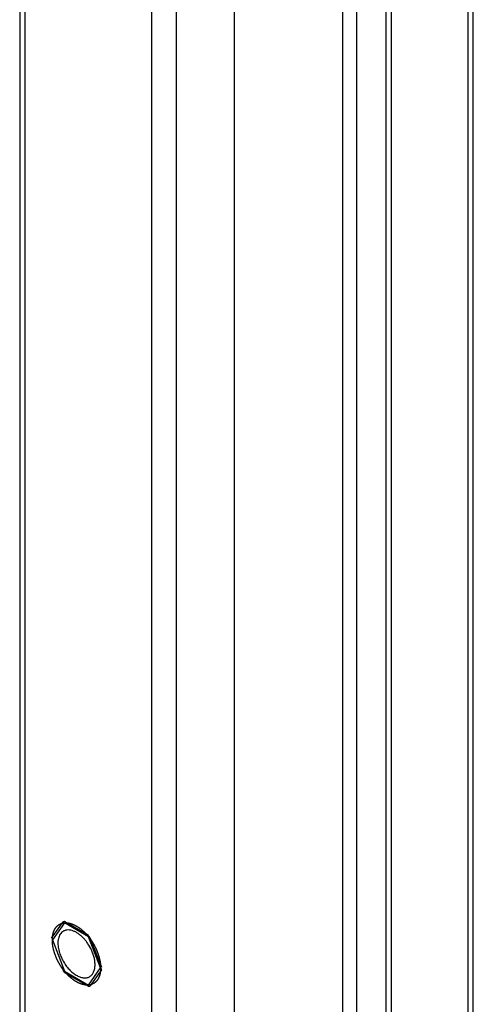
# Model space of a CAD drawing. Header units: inches. Extents: x 5 to 265, y 5 to 171.
# Tile 18 of 212: x 180.42 to 183.27, y 72.72 to 78.91. Entities that reach past the tile are written whole.
import ezdxf

# ---------------------------------------------------------------- set-up
doc = ezdxf.new("R2010")
doc.units = ezdxf.units.IN
doc.header["$LTSCALE"] = 14.96
doc.header["$MEASUREMENT"] = 0
doc.layers.get('0').update_dxf_attribs({"linetype": 'CONTINUOUS'})

msp = doc.modelspace()

# ---------------------------------------------------------------- linework, layer by layer
at = {"color": 7, "linetype": 'Continuous'}
for p, q in [((180.4205, 133.4865), (180.4205, 67.3498)), ((180.4524, 133.442), (180.4524, 67.3053)), ((181.2521, 68.4276), (181.2521, 131.3963)), ((181.4063, 68.4276), (181.4063, 131.3963)), ((181.7712, 68.6383), (181.7712, 131.202)), ((182.4528, 68.5109), (182.4528, 130.8084)), ((182.5405, 68.5109), (182.5405, 130.7578)), ((182.7257, 69.3805), (182.7257, 130.6508)), ((182.759, 69.3613), (182.759, 130.6317)), ((183.2412, 69.6397), (183.2412, 130.3532)), ((183.2732, 70.7358), (183.2732, 130.3348)), ((180.6205, 73.1361), (180.6929, 73.2392)), ((180.7017, 73.2329), (180.6258, 73.1248)), ((180.8536, 73.1452), (180.7017, 73.2329)), ((180.7053, 73.2403), (180.8501, 73.1567)), ((180.6258, 73.1248), (180.7017, 72.9291)), ((180.9295, 72.9495), (180.8536, 73.1452)), ((180.8624, 73.1413), (180.9348, 72.9547)), ((180.7017, 72.9291), (180.8536, 72.8415)), ((180.8501, 72.8341), (180.7053, 72.9177)), ((180.8536, 72.8415), (180.9295, 72.9495)), ((180.9348, 72.9382), (180.8624, 72.8352))]:
    msp.add_line(p, q, dxfattribs=at)
for centre, radius, start, end in [((180.5806, 72.9275), 0.3537, 39.31319, 40.37203), ((180.5727, 72.9211), 0.3639, 37.23669, 39.31176), ((180.9814, 73.1523), 0.3624, 217.2356, 220.35285), ((180.7335, 72.9463), 0.2015, 357.70468, 0.02086)]:
    msp.add_arc(centre, radius, start, end, dxfattribs=at)
for points, knots in [([(180.6263, 73.1392), (180.6266, 73.1413), (180.627, 73.1445), (180.6276, 73.1487), (180.6279, 73.1514), (180.6282, 73.1535), (180.6283, 73.1548), (180.6284, 73.1558), (180.6285, 73.1563), (180.6286, 73.1568), (180.6288, 73.1574), (180.6291, 73.1588), (180.6297, 73.161), (180.6304, 73.164), (180.6311, 73.1669), (180.6316, 73.1691), (180.632, 73.1706), (180.6321, 73.1712), (180.6323, 73.1717), (180.6324, 73.1721), (180.6327, 73.1729), (180.6331, 73.174), (180.6338, 73.1758), (180.6346, 73.178), (180.6355, 73.1802), (180.6362, 73.182), (180.6367, 73.1833), (180.6371, 73.1844), (180.6374, 73.1852), (180.6375, 73.1856), (180.6377, 73.186), (180.6378, 73.1862), (180.638, 73.1866), (180.6384, 73.1873), (180.639, 73.1883), (180.6396, 73.1895), (180.6405, 73.191), (180.6416, 73.193), (180.6426, 73.195), (180.6435, 73.1965), (180.6441, 73.1975), (180.6444, 73.1982), (180.6447, 73.1986), (180.6449, 73.1989), (180.6452, 73.1993), (180.646, 73.2003), (180.6472, 73.2018), (180.6488, 73.2039), (180.6503, 73.2059), (180.6515, 73.2074), (180.6523, 73.2084), (180.6526, 73.2088), (180.6529, 73.2092), (180.6532, 73.2095), (180.6537, 73.2099), (180.6545, 73.2106), (180.6557, 73.2117), (180.6572, 73.2131), (180.6597, 73.2154), (180.6615, 73.217), (180.6627, 73.2181)], [0, 0, 0, 0, 0.0625, 0.09375, 0.125, 0.140625, 0.15625, 0.164062, 0.167969, 0.171875, 0.179688, 0.1875, 0.21875, 0.25, 0.28125, 0.3125, 0.320312, 0.328125, 0.332031, 0.335938, 0.34375, 0.359375, 0.375, 0.40625, 0.4375, 0.453125, 0.46875, 0.484375, 0.492188, 0.496094, 0.5, 0.503906, 0.507812, 0.515625, 0.53125, 0.546875, 0.5625, 0.59375, 0.625, 0.640625, 0.65625, 0.664062, 0.667969, 0.671875, 0.679688, 0.6875, 0.71875, 0.75, 0.78125, 0.8125, 0.820312, 0.828125, 0.832031, 0.835938, 0.84375, 0.859375, 0.875, 0.90625, 0.9375, 1, 1, 1, 1]), ([(180.6627, 73.2181), (180.6632, 73.2185), (180.6643, 73.2193), (180.6656, 73.2202), (180.6667, 73.221), (180.6678, 73.2216), (180.6692, 73.2225), (180.6706, 73.2233), (180.6717, 73.224), (180.6729, 73.2245), (180.674, 73.2251), (180.6752, 73.2257), (180.676, 73.2262), (180.677, 73.2265), (180.6782, 73.227), (180.6794, 73.2275), (180.6806, 73.2281), (180.6818, 73.2285), (180.6834, 73.229), (180.6849, 73.2296), (180.6862, 73.23), (180.6875, 73.2303), (180.6891, 73.2307), (180.6904, 73.231), (180.691, 73.2312)], [0, 0, 0, 0, 0.0625, 0.125, 0.15625, 0.1875, 0.25, 0.3125, 0.34375, 0.375, 0.4375, 0.46875, 0.5, 0.53125, 0.5625, 0.625, 0.65625, 0.6875, 0.75, 0.8125, 0.84375, 0.875, 0.9375, 1, 1, 1, 1]), ([(180.691, 73.2312), (180.6912, 73.2312), (180.6915, 73.2313), (180.6919, 73.2314), (180.6922, 73.2315), (180.6925, 73.2315), (180.6929, 73.2316), (180.6935, 73.2317), (180.6945, 73.2319), (180.6958, 73.2321), (180.6972, 73.2323), (180.6982, 73.2325), (180.6989, 73.2326), (180.6992, 73.2326), (180.6996, 73.2327), (180.7002, 73.2327), (180.7009, 73.2328), (180.7015, 73.2328), (180.7017, 73.2329)], [0, 0, 0, 0, 0.0625, 0.125, 0.15625, 0.1875, 0.21875, 0.25, 0.375, 0.5, 0.625, 0.75, 0.78125, 0.8125, 0.84375, 0.875, 0.9375, 1, 1, 1, 1]), ([(180.7053, 73.2403), (180.7042, 73.2402), (180.7001, 73.2401), (180.696, 73.2396), (180.6929, 73.2392)], [0, 0, 0, 0, 0.253902, 1, 1, 1, 1]), ([(180.7017, 73.2329), (180.7021, 73.2329), (180.7028, 73.233), (180.7036, 73.233), (180.7042, 73.2331), (180.7046, 73.2331), (180.705, 73.2331), (180.7055, 73.2331), (180.7064, 73.2332), (180.7074, 73.2332), (180.7086, 73.2332), (180.7099, 73.2332), (180.7111, 73.2332), (180.7124, 73.2332), (180.7136, 73.2331), (180.7149, 73.2331), (180.7166, 73.233), (180.7187, 73.2328), (180.7204, 73.2326), (180.7212, 73.2326)], [0, 0, 0, 0, 0.0625, 0.125, 0.15625, 0.171875, 0.1875, 0.21875, 0.25, 0.3125, 0.375, 0.4375, 0.5, 0.5625, 0.625, 0.6875, 0.75, 0.875, 1, 1, 1, 1]), ([(180.7212, 73.2326), (180.7226, 73.2324), (180.7243, 73.2321), (180.7263, 73.2318), (180.7277, 73.2316), (180.7294, 73.2313), (180.7312, 73.2309), (180.7326, 73.2307), (180.734, 73.2303), (180.7354, 73.23), (180.7368, 73.2296), (180.7378, 73.2294), (180.7389, 73.2291), (180.7403, 73.2287), (180.7417, 73.2283), (180.7431, 73.2279), (180.7445, 73.2274), (180.746, 73.2269), (180.7474, 73.2265), (180.7483, 73.2262), (180.749, 73.2259), (180.7497, 73.2257), (180.7511, 73.2251), (180.7531, 73.2244), (180.7547, 73.2238), (180.7555, 73.2235)], [0, 0, 0, 0, 0.125, 0.15625, 0.1875, 0.25, 0.3125, 0.34375, 0.375, 0.4375, 0.46875, 0.5, 0.53125, 0.5625, 0.625, 0.65625, 0.6875, 0.75, 0.78125, 0.8125, 0.828125, 0.84375, 0.875, 0.9375, 1, 1, 1, 1]), ([(180.7555, 73.2235), (180.7563, 73.2231), (180.7581, 73.2223), (180.7602, 73.2214), (180.7617, 73.2208), (180.7625, 73.2204), (180.7635, 73.2199), (180.7646, 73.2194), (180.7665, 73.2185), (180.7683, 73.2176), (180.7702, 73.2166), (180.772, 73.2156), (180.7739, 73.2146), (180.7758, 73.2136), (180.7771, 73.2129), (180.7785, 73.212), (180.7804, 73.2109), (180.7822, 73.2098), (180.7841, 73.2087), (180.786, 73.2075), (180.7878, 73.2062), (180.7897, 73.205), (180.7908, 73.2043), (180.7917, 73.2037), (180.7925, 73.2032), (180.7932, 73.2026), (180.7947, 73.2016), (180.7969, 73.2), (180.7989, 73.1985), (180.7999, 73.1978)], [0, 0, 0, 0, 0.0625, 0.125, 0.15625, 0.171875, 0.1875, 0.21875, 0.25, 0.3125, 0.34375, 0.375, 0.4375, 0.46875, 0.5, 0.53125, 0.5625, 0.625, 0.65625, 0.6875, 0.75, 0.78125, 0.8125, 0.828125, 0.84375, 0.859375, 0.875, 0.9375, 1, 1, 1, 1]), ([(180.6952, 73.1801), (180.6912, 73.1778), (180.6837, 73.1721), (180.6746, 73.1608), (180.6677, 73.1471), (180.6648, 73.1369), (180.6637, 73.1316)], [0, 0, 0, 0, 0.229825, 0.468611, 0.72372, 1, 1, 1, 1]), ([(180.7594, 73.1808), (180.7537, 73.183), (180.7423, 73.1866), (180.7251, 73.1884), (180.7116, 73.1868), (180.7019, 73.1835), (180.6973, 73.1813), (180.6952, 73.1801)], [0, 0, 0, 0, 0.279919, 0.5359, 0.772979, 0.887175, 1, 1, 1, 1]), ([(180.8721, 73.0619), (180.8657, 73.0755), (180.8546, 73.0953), (180.837, 73.1194), (180.8227, 73.1359), (180.8076, 73.1505), (180.7919, 73.1631), (180.7759, 73.1733), (180.7649, 73.1786), (180.7594, 73.1808)], [0, 0, 0, 0, 0.270162, 0.404019, 0.534782, 0.660935, 0.781157, 0.894403, 1, 1, 1, 1]), ([(180.8185, 73.1825), (180.82, 73.1811), (180.8223, 73.179), (180.8254, 73.1761), (180.8272, 73.1743), (180.8287, 73.1728), (180.8297, 73.1719), (180.8303, 73.1713), (180.8307, 73.1709), (180.8312, 73.1704), (180.8317, 73.1699), (180.8323, 73.1692), (180.833, 73.1685), (180.8336, 73.1679), (180.8343, 73.1672), (180.8351, 73.1664), (180.8361, 73.1653), (180.8369, 73.1645), (180.8373, 73.1641)], [0, 0, 0, 0, 0.25, 0.375, 0.5, 0.5625, 0.625, 0.65625, 0.671875, 0.6875, 0.71875, 0.75, 0.78125, 0.8125, 0.84375, 0.875, 0.9375, 1, 1, 1, 1]), ([(180.8373, 73.1641), (180.8376, 73.1637), (180.8382, 73.1631), (180.8389, 73.1623), (180.8395, 73.1617), (180.8398, 73.1614), (180.8401, 73.1609), (180.8406, 73.1604), (180.8413, 73.1596), (180.8422, 73.1586), (180.8433, 73.1574), (180.8444, 73.1562), (180.8454, 73.155), (180.8465, 73.1537), (180.8474, 73.1527), (180.848, 73.152), (180.8483, 73.1516), (180.8486, 73.1512), (180.849, 73.1508), (180.8494, 73.1503), (180.8499, 73.1498), (180.8502, 73.1493), (180.8505, 73.149), (180.8506, 73.1488), (180.8508, 73.1486), (180.8511, 73.1483), (180.8516, 73.1476), (180.8525, 73.1466), (180.8532, 73.1457), (180.8536, 73.1452)], [0, 0, 0, 0, 0.0625, 0.125, 0.15625, 0.171875, 0.1875, 0.21875, 0.25, 0.3125, 0.375, 0.4375, 0.5, 0.5625, 0.625, 0.65625, 0.671875, 0.6875, 0.71875, 0.75, 0.78125, 0.8125, 0.828125, 0.835938, 0.84375, 0.859375, 0.875, 0.9375, 1, 1, 1, 1]), ([(180.6258, 73.1248), (180.6258, 73.1251), (180.6258, 73.1255), (180.6258, 73.1261), (180.6258, 73.1265), (180.6258, 73.1267), (180.6258, 73.1271), (180.6258, 73.1274), (180.6258, 73.1284), (180.6259, 73.1297), (180.6259, 73.1315), (180.626, 73.1333), (180.6261, 73.1346), (180.6261, 73.1355), (180.6261, 73.1359), (180.6261, 73.1362), (180.6262, 73.1365), (180.6262, 73.1372), (180.6263, 73.1381), (180.6263, 73.1388), (180.6263, 73.1392)], [0, 0, 0, 0, 0.0625, 0.125, 0.15625, 0.171875, 0.1875, 0.21875, 0.25, 0.375, 0.5, 0.625, 0.75, 0.78125, 0.8125, 0.828125, 0.84375, 0.875, 0.9375, 1, 1, 1, 1]), ([(180.6269, 73.1031), (180.6269, 73.1035), (180.6268, 73.1043), (180.6267, 73.1054), (180.6266, 73.1061), (180.6266, 73.1065), (180.6266, 73.107), (180.6265, 73.1076), (180.6264, 73.109), (180.6263, 73.1111), (180.6261, 73.1135), (180.626, 73.1154), (180.626, 73.1166), (180.6259, 73.1174), (180.6259, 73.1178), (180.6259, 73.1182), (180.6259, 73.1187), (180.6259, 73.1193), (180.6259, 73.1199), (180.6259, 73.1204), (180.6258, 73.1207), (180.6258, 73.1211), (180.6258, 73.1215), (180.6258, 73.1222), (180.6258, 73.1233), (180.6258, 73.1243), (180.6258, 73.1248)], [0, 0, 0, 0, 0.0625, 0.125, 0.15625, 0.171875, 0.1875, 0.21875, 0.25, 0.375, 0.5, 0.5625, 0.625, 0.65625, 0.671875, 0.6875, 0.71875, 0.75, 0.78125, 0.8125, 0.828125, 0.84375, 0.859375, 0.875, 0.9375, 1, 1, 1, 1]), ([(180.6478, 73.0213), (180.6471, 73.023), (180.6458, 73.0264), (180.6442, 73.0307), (180.6431, 73.0337), (180.6424, 73.0354), (180.6419, 73.0371), (180.6412, 73.0393), (180.6403, 73.0418), (180.6395, 73.0444), (180.6388, 73.0465), (180.6382, 73.0482), (180.6377, 73.05), (180.6369, 73.0529), (180.6359, 73.0563), (180.6351, 73.0593), (180.6346, 73.061), (180.6342, 73.0623), (180.634, 73.0636), (180.6336, 73.0653), (180.6329, 73.0682), (180.6321, 73.0716), (180.6314, 73.0745), (180.631, 73.0762), (180.6307, 73.078), (180.6303, 73.0802), (180.6299, 73.0828), (180.6294, 73.0854), (180.629, 73.0876), (180.6287, 73.0891), (180.6286, 73.09), (180.6285, 73.0908), (180.6283, 73.0919), (180.628, 73.0944), (180.6275, 73.0981), (180.6271, 73.1015), (180.6269, 73.1031)], [0, 0, 0, 0, 0.0625, 0.125, 0.15625, 0.171875, 0.1875, 0.21875, 0.25, 0.28125, 0.3125, 0.328125, 0.34375, 0.375, 0.4375, 0.46875, 0.484375, 0.5, 0.515625, 0.53125, 0.5625, 0.625, 0.65625, 0.671875, 0.6875, 0.71875, 0.75, 0.78125, 0.8125, 0.828125, 0.835938, 0.84375, 0.859375, 0.875, 0.9375, 1, 1, 1, 1]), ([(180.6637, 73.1316), (180.6632, 73.1294), (180.6616, 73.1205), (180.661, 73.1114), (180.661, 73.1045)], [0, 0, 0, 0, 0.239245, 1, 1, 1, 1]), ([(180.661, 73.1045), (180.661, 73.0991), (180.6616, 73.0879), (180.6649, 73.0648), (180.6697, 73.0475), (180.6737, 73.036)], [0, 0, 0, 0, 0.233301, 0.478938, 1, 1, 1, 1]), ([(180.8536, 73.1452), (180.8545, 73.1441), (180.8562, 73.1419), (180.8581, 73.1395), (180.8593, 73.1378), (180.86, 73.137), (180.8606, 73.1362), (180.8615, 73.135), (180.8626, 73.1335), (180.8643, 73.1311), (180.8661, 73.1287), (180.8678, 73.1263), (180.8695, 73.1238), (180.8711, 73.1213), (180.8728, 73.1189), (180.8741, 73.117), (180.8753, 73.1151), (180.8769, 73.1126), (180.8785, 73.1101), (180.8801, 73.1075), (180.8816, 73.105), (180.8831, 73.1024), (180.8847, 73.0998), (180.8856, 73.0982), (180.8864, 73.0969), (180.8871, 73.0955), (180.8885, 73.0931), (180.8904, 73.0896), (180.8919, 73.0868), (180.8926, 73.0854)], [0, 0, 0, 0, 0.0625, 0.125, 0.140625, 0.15625, 0.171875, 0.1875, 0.21875, 0.25, 0.3125, 0.34375, 0.375, 0.4375, 0.46875, 0.5, 0.53125, 0.5625, 0.625, 0.65625, 0.6875, 0.75, 0.78125, 0.8125, 0.828125, 0.84375, 0.875, 0.9375, 1, 1, 1, 1]), ([(180.6737, 73.036), (180.6772, 73.026), (180.6856, 73.0062), (180.7013, 72.9782), (180.7199, 72.9524), (180.7407, 72.9298), (180.7629, 72.9112), (180.7824, 72.8993), (180.7979, 72.8926), (180.8124, 72.888), (180.8235, 72.8865), (180.8306, 72.8865)], [0, 0, 0, 0, 0.139492, 0.281153, 0.421363, 0.556623, 0.683835, 0.800644, 0.854775, 0.905978, 1, 1, 1, 1]), ([(180.8943, 72.9698), (180.8943, 72.9771), (180.8933, 72.9923), (180.8889, 73.0152), (180.8819, 73.0387), (180.8756, 73.0542), (180.8721, 73.0619)], [0, 0, 0, 0, 0.230147, 0.47566, 0.733523, 1, 1, 1, 1]), ([(180.8926, 73.0854), (180.894, 73.0826), (180.896, 73.0785), (180.8986, 73.0729), (180.9003, 73.0695), (180.9016, 73.0667), (180.9024, 73.0649), (180.9031, 73.0636), (180.9036, 73.0625), (180.904, 73.0614), (180.9049, 73.0592), (180.9062, 73.056), (180.9079, 73.0516), (180.9096, 73.0473), (180.9109, 73.044), (180.9118, 73.0418), (180.9122, 73.0408), (180.9126, 73.0397), (180.9131, 73.0382), (180.9137, 73.0364), (180.915, 73.032), (180.9166, 73.027), (180.9182, 73.0219), (180.919, 73.0193), (180.9195, 73.0179), (180.9199, 73.0168), (180.9201, 73.0157), (180.9204, 73.0143), (180.921, 73.0118), (180.9222, 73.0068), (180.9233, 73.0017), (180.9243, 72.9974), (180.9247, 72.9956), (180.925, 72.9944), (180.9252, 72.9937), (180.9253, 72.993), (180.9254, 72.9921), (180.9257, 72.99), (180.9262, 72.9869), (180.9268, 72.9827), (180.9274, 72.9785), (180.9279, 72.9754), (180.9282, 72.9733), (180.9283, 72.9724), (180.9284, 72.9717), (180.9284, 72.971), (180.9285, 72.9698), (180.9286, 72.9681), (180.9287, 72.9653), (180.9289, 72.9619), (180.9292, 72.9564), (180.9294, 72.9522), (180.9295, 72.9495)], [0, 0, 0, 0, 0.0625, 0.09375, 0.125, 0.140625, 0.15625, 0.164062, 0.171875, 0.179688, 0.1875, 0.21875, 0.25, 0.28125, 0.3125, 0.320312, 0.328125, 0.335938, 0.34375, 0.359375, 0.375, 0.4375, 0.46875, 0.484375, 0.492188, 0.5, 0.507812, 0.515625, 0.53125, 0.5625, 0.625, 0.640625, 0.65625, 0.664062, 0.667969, 0.671875, 0.679688, 0.6875, 0.71875, 0.75, 0.78125, 0.8125, 0.820312, 0.828125, 0.832031, 0.835938, 0.84375, 0.859375, 0.875, 0.90625, 0.9375, 1, 1, 1, 1]), ([(180.6859, 72.9505), (180.6849, 72.9519), (180.6831, 72.9547), (180.6808, 72.9582), (180.6791, 72.9607), (180.6782, 72.9621), (180.6769, 72.9642), (180.6749, 72.9675), (180.673, 72.9707), (180.6716, 72.9729), (180.6708, 72.9743), (180.6694, 72.9769), (180.6677, 72.9798), (180.6661, 72.9828), (180.6648, 72.985), (180.6637, 72.9872), (180.6621, 72.9902), (180.6606, 72.9932), (180.6592, 72.9958), (180.6585, 72.9973), (180.6574, 72.9996), (180.6558, 73.003), (180.6542, 73.0064), (180.6531, 73.0087), (180.6525, 73.0102), (180.6513, 73.0129), (180.6497, 73.0167), (180.6484, 73.0198), (180.6478, 73.0213)], [0, 0, 0, 0, 0.0625, 0.125, 0.15625, 0.171875, 0.1875, 0.25, 0.3125, 0.328125, 0.34375, 0.375, 0.4375, 0.46875, 0.5, 0.53125, 0.5625, 0.625, 0.65625, 0.671875, 0.6875, 0.75, 0.8125, 0.828125, 0.84375, 0.875, 0.9375, 1, 1, 1, 1]), ([(180.8602, 72.8943), (180.8629, 72.8958), (180.8681, 72.8995), (180.875, 72.9062), (180.8809, 72.9143), (180.8858, 72.9235), (180.8896, 72.9337), (180.8934, 72.9492), (180.8943, 72.9614), (180.8943, 72.9698)], [0, 0, 0, 0, 0.108048, 0.218132, 0.332106, 0.451506, 0.577461, 0.71072, 1, 1, 1, 1]), ([(180.6963, 72.9361), (180.6961, 72.9363), (180.6958, 72.9367), (180.6954, 72.9373), (180.6951, 72.9377), (180.6949, 72.9379), (180.6947, 72.9382), (180.6944, 72.9386), (180.694, 72.9392), (180.6934, 72.9399), (180.6925, 72.9411), (180.6914, 72.9426), (180.6904, 72.9441), (180.6895, 72.9453), (180.6889, 72.9461), (180.6885, 72.9467), (180.6882, 72.9471), (180.688, 72.9474), (180.6878, 72.9477), (180.6873, 72.9484), (180.6867, 72.9493), (180.6861, 72.9501), (180.6859, 72.9505)], [0, 0, 0, 0, 0.0625, 0.125, 0.15625, 0.171875, 0.1875, 0.21875, 0.25, 0.3125, 0.375, 0.5, 0.625, 0.6875, 0.75, 0.78125, 0.8125, 0.828125, 0.84375, 0.875, 0.9375, 1, 1, 1, 1]), ([(180.7181, 72.9103), (180.7177, 72.9107), (180.7168, 72.9116), (180.7158, 72.9128), (180.715, 72.9136), (180.7146, 72.9141), (180.7141, 72.9146), (180.7135, 72.9153), (180.7125, 72.9164), (180.7113, 72.9177), (180.7099, 72.9194), (180.7085, 72.921), (180.7071, 72.9226), (180.7057, 72.9243), (180.7045, 72.9257), (180.7037, 72.9267), (180.7032, 72.9273), (180.7029, 72.9278), (180.7023, 72.9284), (180.7017, 72.9291), (180.7011, 72.9299), (180.7006, 72.9305), (180.7003, 72.931), (180.7001, 72.9312), (180.6998, 72.9315), (180.6995, 72.9319), (180.6988, 72.9328), (180.6977, 72.9342), (180.6968, 72.9355), (180.6963, 72.9361)], [0, 0, 0, 0, 0.0625, 0.125, 0.15625, 0.171875, 0.1875, 0.21875, 0.25, 0.3125, 0.375, 0.4375, 0.5, 0.5625, 0.625, 0.65625, 0.671875, 0.6875, 0.71875, 0.75, 0.78125, 0.8125, 0.828125, 0.835938, 0.84375, 0.859375, 0.875, 0.9375, 1, 1, 1, 1]), ([(180.7555, 72.8765), (180.7539, 72.8777), (180.752, 72.8792), (180.7496, 72.881), (180.748, 72.8823), (180.7461, 72.8839), (180.7442, 72.8855), (180.7426, 72.8868), (180.7411, 72.8881), (180.7395, 72.8895), (180.738, 72.8908), (180.7368, 72.8918), (180.7357, 72.8929), (180.7342, 72.8943), (180.7326, 72.8957), (180.7313, 72.8969), (180.7305, 72.8977), (180.7297, 72.8985), (180.7287, 72.8995), (180.7275, 72.9007), (180.7263, 72.9019), (180.7251, 72.9031), (180.7238, 72.9043), (180.7223, 72.9059), (180.7204, 72.9079), (180.7189, 72.9095), (180.7181, 72.9103)], [0, 0, 0, 0, 0.125, 0.15625, 0.1875, 0.25, 0.3125, 0.34375, 0.375, 0.4375, 0.46875, 0.5, 0.53125, 0.5625, 0.625, 0.65625, 0.671875, 0.6875, 0.71875, 0.75, 0.78125, 0.8125, 0.84375, 0.875, 0.9375, 1, 1, 1, 1]), ([(180.9283, 72.9282), (180.9282, 72.9274), (180.928, 72.9257), (180.9277, 72.9236), (180.9275, 72.9221), (180.9274, 72.9213), (180.9272, 72.9204), (180.927, 72.9193), (180.9268, 72.9179), (180.9265, 72.9166), (180.9263, 72.9155), (180.9262, 72.9146), (180.926, 72.9138), (180.9257, 72.9124), (180.9253, 72.9109), (180.9249, 72.9093), (180.9247, 72.9081), (180.9243, 72.9069), (180.9238, 72.9052), (180.9233, 72.9036), (180.9229, 72.9022), (180.9227, 72.9014), (180.9224, 72.9007), (180.9221, 72.8997), (180.9217, 72.8986), (180.9214, 72.8976), (180.9211, 72.8966), (180.9208, 72.8959), (180.9205, 72.8952), (180.92, 72.8938), (180.9192, 72.8919), (180.9186, 72.8904), (180.9182, 72.8896)], [0, 0, 0, 0, 0.0625, 0.125, 0.15625, 0.171875, 0.1875, 0.21875, 0.25, 0.28125, 0.3125, 0.328125, 0.34375, 0.375, 0.4375, 0.46875, 0.5, 0.53125, 0.5625, 0.625, 0.65625, 0.671875, 0.6875, 0.71875, 0.75, 0.78125, 0.8125, 0.828125, 0.84375, 0.875, 0.9375, 1, 1, 1, 1]), ([(180.7681, 72.8677), (180.7679, 72.8678), (180.7675, 72.868), (180.767, 72.8684), (180.7667, 72.8686), (180.7665, 72.8687), (180.7662, 72.8689), (180.7659, 72.8691), (180.7654, 72.8695), (180.7647, 72.8699), (180.7636, 72.8707), (180.7623, 72.8716), (180.761, 72.8725), (180.76, 72.8732), (180.7593, 72.8737), (180.7588, 72.8741), (180.7584, 72.8743), (180.7582, 72.8745), (180.7579, 72.8747), (180.7573, 72.8752), (180.7565, 72.8758), (180.7558, 72.8763), (180.7555, 72.8765)], [0, 0, 0, 0, 0.0625, 0.125, 0.15625, 0.171875, 0.1875, 0.21875, 0.25, 0.3125, 0.375, 0.5, 0.625, 0.6875, 0.75, 0.78125, 0.8125, 0.828125, 0.84375, 0.875, 0.9375, 1, 1, 1, 1]), ([(180.7999, 72.8509), (180.7985, 72.8514), (180.7966, 72.8523), (180.7939, 72.8534), (180.792, 72.8544), (180.79, 72.8553), (180.788, 72.8563), (180.786, 72.8573), (180.784, 72.8583), (180.782, 72.8594), (180.7801, 72.8605), (180.7781, 72.8616), (180.7761, 72.8628), (180.7741, 72.8639), (180.7714, 72.8656), (180.7695, 72.8668), (180.7681, 72.8677)], [0, 0, 0, 0, 0.125, 0.1875, 0.25, 0.3125, 0.375, 0.4375, 0.5, 0.5625, 0.625, 0.6875, 0.75, 0.8125, 0.875, 1, 1, 1, 1]), ([(180.8373, 72.8415), (180.8358, 72.8416), (180.8339, 72.8419), (180.8317, 72.8421), (180.8302, 72.8423), (180.8284, 72.8426), (180.8265, 72.8429), (180.825, 72.8432), (180.8235, 72.8436), (180.8219, 72.8439), (180.8204, 72.8442), (180.8193, 72.8445), (180.8181, 72.8448), (180.8166, 72.8452), (180.815, 72.8457), (180.8137, 72.846), (180.8129, 72.8462), (180.8121, 72.8465), (180.811, 72.8469), (180.8093, 72.8474), (180.8077, 72.848), (180.806, 72.8485), (180.8044, 72.8492), (180.8023, 72.8499), (180.8007, 72.8506), (180.7999, 72.8509)], [0, 0, 0, 0, 0.125, 0.15625, 0.1875, 0.25, 0.3125, 0.34375, 0.375, 0.4375, 0.46875, 0.5, 0.53125, 0.5625, 0.625, 0.65625, 0.671875, 0.6875, 0.71875, 0.75, 0.8125, 0.84375, 0.875, 0.9375, 1, 1, 1, 1]), ([(180.8306, 72.8865), (180.8314, 72.8866), (180.8346, 72.8866), (180.8377, 72.887), (180.8401, 72.8873)], [0, 0, 0, 0, 0.254065, 1, 1, 1, 1]), ([(180.8401, 72.8873), (180.8436, 72.8879), (180.8506, 72.8895), (180.8571, 72.8925), (180.8602, 72.8943)], [0, 0, 0, 0, 0.505869, 1, 1, 1, 1]), ([(180.8926, 72.8562), (180.8921, 72.8558), (180.891, 72.8551), (180.8897, 72.8542), (180.8887, 72.8534), (180.8876, 72.8527), (180.8862, 72.8519), (180.8848, 72.851), (180.8836, 72.8504), (180.8825, 72.8498), (180.8813, 72.8492), (180.8802, 72.8486), (180.8793, 72.8482), (180.8784, 72.8478), (180.8772, 72.8473), (180.876, 72.8468), (180.8748, 72.8463), (180.8735, 72.8458), (180.872, 72.8453), (180.8704, 72.8448), (180.8692, 72.8444), (180.8679, 72.8441), (180.8663, 72.8436), (180.865, 72.8433), (180.8643, 72.8431)], [0, 0, 0, 0, 0.0625, 0.125, 0.15625, 0.1875, 0.25, 0.3125, 0.34375, 0.375, 0.4375, 0.46875, 0.5, 0.53125, 0.5625, 0.625, 0.65625, 0.6875, 0.75, 0.8125, 0.84375, 0.875, 0.9375, 1, 1, 1, 1]), ([(180.9182, 72.8896), (180.9178, 72.8888), (180.917, 72.8872), (180.916, 72.8851), (180.9153, 72.8837), (180.9149, 72.8829), (180.9143, 72.8817), (180.9135, 72.8804), (180.9126, 72.8789), (180.912, 72.8779), (180.9116, 72.8771), (180.9111, 72.8764), (180.9101, 72.8751), (180.9091, 72.8735), (180.9082, 72.8722), (180.9076, 72.8715), (180.9073, 72.8709), (180.9068, 72.8704), (180.9063, 72.8697), (180.9054, 72.8686), (180.9043, 72.8673), (180.9033, 72.8662), (180.9028, 72.8655), (180.9021, 72.8649), (180.9014, 72.8641), (180.9004, 72.8632), (180.8995, 72.8622), (180.8987, 72.8614), (180.8981, 72.8608), (180.8974, 72.8602), (180.8963, 72.8593), (180.8946, 72.8579), (180.8933, 72.8568), (180.8926, 72.8562)], [0, 0, 0, 0, 0.0625, 0.125, 0.15625, 0.171875, 0.1875, 0.25, 0.28125, 0.3125, 0.328125, 0.34375, 0.375, 0.4375, 0.46875, 0.484375, 0.5, 0.515625, 0.53125, 0.5625, 0.625, 0.65625, 0.671875, 0.6875, 0.71875, 0.75, 0.78125, 0.8125, 0.828125, 0.84375, 0.875, 0.9375, 1, 1, 1, 1]), ([(180.8536, 72.8415), (180.8533, 72.8414), (180.8527, 72.8414), (180.852, 72.8413), (180.8515, 72.8413), (180.8512, 72.8413), (180.8509, 72.8413), (180.8504, 72.8412), (180.8497, 72.8412), (180.8489, 72.8412), (180.8478, 72.8411), (180.8467, 72.8411), (180.8457, 72.8411), (180.8446, 72.8411), (180.8437, 72.8411), (180.843, 72.8411), (180.8425, 72.8412), (180.8421, 72.8412), (180.8416, 72.8412), (180.8412, 72.8412), (180.8408, 72.8412), (180.8405, 72.8412), (180.8401, 72.8413), (180.8394, 72.8413), (180.8384, 72.8414), (180.8377, 72.8414), (180.8373, 72.8415)], [0, 0, 0, 0, 0.0625, 0.125, 0.15625, 0.171875, 0.1875, 0.21875, 0.25, 0.3125, 0.375, 0.4375, 0.5, 0.5625, 0.625, 0.65625, 0.6875, 0.71875, 0.75, 0.78125, 0.8125, 0.828125, 0.84375, 0.875, 0.9375, 1, 1, 1, 1]), ([(180.8501, 72.8341), (180.8511, 72.8341), (180.8553, 72.8343), (180.8594, 72.8347), (180.8624, 72.8352)], [0, 0, 0, 0, 0.253903, 1, 1, 1, 1]), ([(180.8643, 72.8431), (180.8642, 72.8431), (180.8639, 72.843), (180.8634, 72.8429), (180.8631, 72.8429), (180.8628, 72.8428), (180.8625, 72.8427), (180.8618, 72.8426), (180.8608, 72.8424), (180.8595, 72.8422), (180.8582, 72.842), (180.8571, 72.8419), (180.8565, 72.8418), (180.8561, 72.8417), (180.8558, 72.8417), (180.8552, 72.8416), (180.8545, 72.8415), (180.8539, 72.8415), (180.8536, 72.8415)], [0, 0, 0, 0, 0.0625, 0.125, 0.15625, 0.1875, 0.21875, 0.25, 0.375, 0.5, 0.625, 0.75, 0.78125, 0.8125, 0.84375, 0.875, 0.9375, 1, 1, 1, 1])]:
    msp.add_open_spline(points, degree=3, knots=knots, dxfattribs=at)
for points in [[(180.7999, 73.1978), (180.803, 73.1955), (180.8093, 73.1906), (180.8154, 73.1852), (180.8185, 73.1825)], [(180.9295, 72.9495), (180.9295, 72.9458), (180.9294, 72.9386), (180.9287, 72.9316), (180.9283, 72.9282)]]:
    msp.add_open_spline(points, degree=3, dxfattribs=at)

doc.saveas('drawing.dxf')
